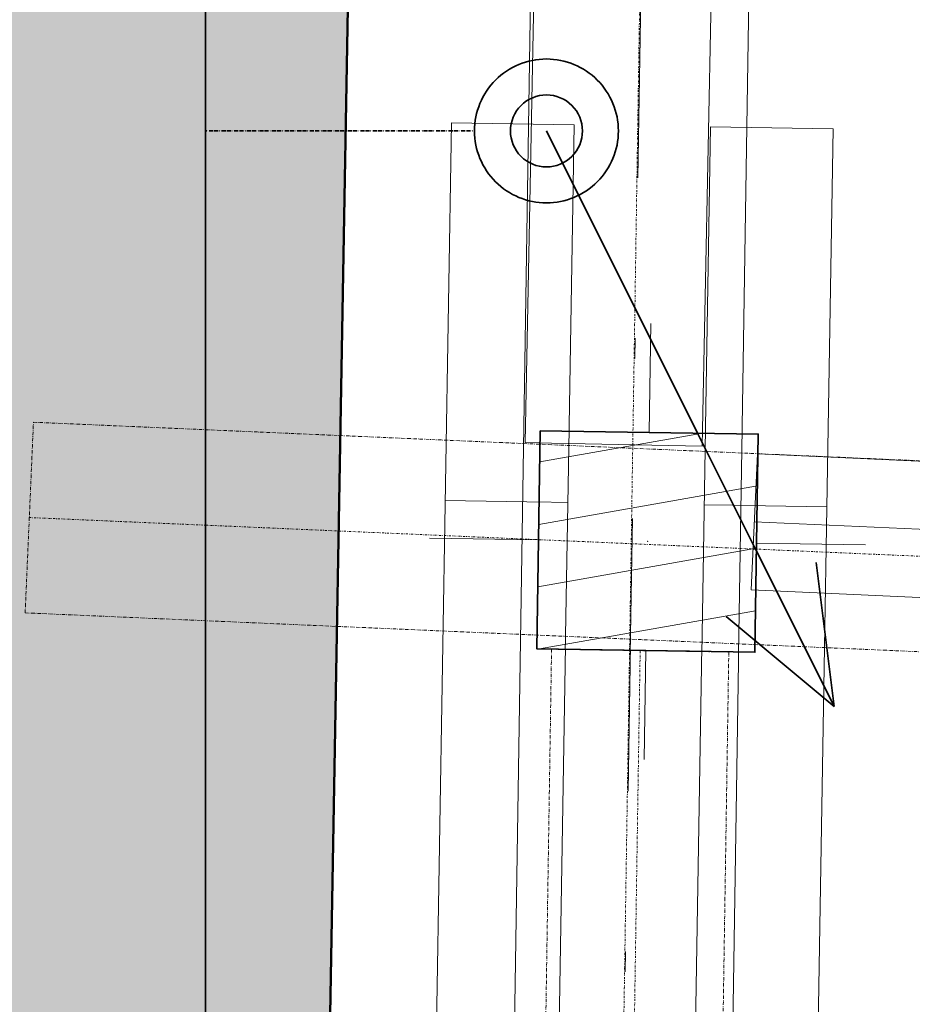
# Model space of a CAD drawing. Header units: millimetres. Extents: x -24674 to 2959, y -2716 to 20653.
# Tile 40 of 161: x -20309 to -19654, y 6187 to 6909. Entities that reach past the tile are written whole.
import ezdxf

# ---------------------------------------------------------------- set-up
doc = ezdxf.new("R2010")
doc.units = ezdxf.units.MM
doc.header["$MEASUREMENT"] = 0
for name, pattern in [('Telekomunikacni vodic', [9.25, 3, -0.75, 3, -0.75, 0.125, -0.75, 0.125, -0.75]), ('Wipeout_Contour', [1000, 0, -1000]), ('Čerchovaná', [450, 200, -117.5, 15, -117.5]), ('Čerchovaná M', [4.5, 2.5, -0.85, 0.3, -0.85]), ('Čerchovaná S', [3.5, 1.5, -0.85, 0.3, -0.85])]:
    doc.linetypes.add(name, pattern=pattern)
for name, color, linetype in [('9._POHLED ZÁPADNÍ_1_Konstrukce - krov', 7, 'Continuous'), ('9._POHLED ZÁPADNÍ_1_Konstrukce - nosné', 7, 'Continuous'), ('9._POHLED ZÁPADNÍ_1_TZB - elektroinstalace', 7, 'Continuous'), ('9._POHLED ZÁPADNÍ_1_Výplně – Řezové', 7, 'Continuous')]:
    doc.layers.add(name, color=color, linetype=linetype)

msp = doc.modelspace()

# ---------------------------------------------------------------- hatches: boundary and pattern name
at = {"layer": '9._POHLED ZÁPADNÍ_1_Výplně – Řezové', "linetype": 'Continuous', "lineweight": 13}
msp.add_hatch(color=254, dxfattribs=at).paths.add_polyline_path([(-20313.37, 10013.89), (-20411.95, 4415.68), (-20112, 4410.4), (-20020.94, 9581.29)])

# ---------------------------------------------------------------- linework, layer by layer
at = {"layer": '9._POHLED ZÁPADNÍ_1_Konstrukce - krov', "color": 8, "linetype": 'Continuous', "lineweight": 13}
for p, q in [((-20063.66, 2485.78), (-19992, 6833.65)), ((-19992, 6833.65), (-19902.01, 6832.17)), ((-19802.03, 6830.52), (-19712.04, 6829.04))]:
    msp.add_line(p, q, dxfattribs=at)
at = {"layer": '9._POHLED ZÁPADNÍ_1_Konstrukce - krov', "color": 8, "linetype": 'Čerchovaná M', "lineweight": 13}
msp.add_line((-20304.62, 6474.02), (-20298.54, 6613.89), dxfattribs=at)
at = {"layer": '9._POHLED ZÁPADNÍ_1_Konstrukce - nosné', "color": 7, "linetype": 'Continuous', "lineweight": 50, "flags": 128}
msp.add_lwpolyline([(-20112, 4410.4), (-20061.22, 7294.06)], dxfattribs=at)
at = {"layer": '9._POHLED ZÁPADNÍ_1_TZB - elektroinstalace', "color": 92, "linetype": 'Continuous', "lineweight": 35, "true_color": 0x00d700, "flags": 128}
for points in [[(-19922.26, 6880.38, 0.414214), (-19975.04, 6827.6)], [(-19869.48, 6827.6, 0.414214), (-19922.26, 6880.38)], [(-19922.26, 6853.99, 0.414214), (-19948.65, 6827.6)], [(-19895.87, 6827.6, 0.414214), (-19922.26, 6853.99)], [(-19975.04, 6827.6, 0.414214), (-19922.26, 6774.82)], [(-19948.65, 6827.6, 0.414214), (-19922.26, 6801.21)], [(-19922.26, 6801.21, 0.414214), (-19895.87, 6827.6)], [(-19922.26, 6774.82, 0.414214), (-19869.48, 6827.6)]]:
    msp.add_lwpolyline(points, format="xyb", dxfattribs=at)
msp.add_lwpolyline([(-19711.15, 6405.38), (-19724.34, 6510.93)], dxfattribs=at)

# ---------------------------------------------------------------- wipeouts: each hides what was drawn before it
at = {"color": 254, "linetype": 'Wipeout_Contour', "lineweight": 0, "ltscale": 83574.967534}
msp.add_wipeout([(-19926.87, 6607.63), (-19929.36, 6447.65), (-19769.38, 6445.16), (-19766.89, 6605.14)], dxfattribs=at).dxf.layer = '9._POHLED ZÁPADNÍ_1_Výplně – Řezové'

# ---------------------------------------------------------------- next in the draw order: hatches: boundary and pattern name
at = {"layer": '9._POHLED ZÁPADNÍ_1_Výplně – Řezové', "linetype": 'Continuous', "lineweight": 20, "true_color": 0xa86b51}
h = msp.add_hatch(dxfattribs=at)
h.set_pattern_fill('Dřevo_0001', color=35, style=0, pattern_type=2)
h.set_pattern_definition([(10, (0, -9e-13), (-7.81417, 44.31635), [])])
h.paths.add_polyline_path([(-19926.87, 6607.63), (-19929.36, 6447.65), (-19769.38, 6445.16), (-19766.89, 6605.14)])

# ---------------------------------------------------------------- next in the draw order: linework, layer by layer
at = {"layer": '9._POHLED ZÁPADNÍ_1_Konstrukce - krov', "color": 8, "linetype": 'Čerchovaná', "lineweight": 13}
msp.add_line((-19802.17, 10142.68), (-19895.21, 4268.51), dxfattribs=at)
at = {"layer": '9._POHLED ZÁPADNÍ_1_Konstrukce - krov', "color": 8, "linetype": 'Continuous', "lineweight": 13}
for p, q in [((-19892.79, 9564.12), (-20032.8, 565.21)), ((-19732.81, 9561.63), (-19872.82, 562.72)), ((-19937.94, 6598.93), (-19894.69, 8798.5)), ((-19764.72, 8795.94), (-19807.96, 6596.37)), ((-19902.01, 6832.17), (-19973.67, 2484.3)), ((-19873.68, 2482.65), (-19802.03, 6830.52)), ((-19712.04, 6829.04), (-19783.7, 2481.17)), ((-19807.96, 6596.37), (-19937.94, 6598.93)), ((-19906.58, 6555.03), (-19996.57, 6556.52)), ((-19716.61, 6551.9), (-19806.59, 6553.38)), ((-19769.79, 6540.85), (-19270.31, 6518.09))]:
    msp.add_line(p, q, dxfattribs=at)
at = {"layer": '9._POHLED ZÁPADNÍ_1_Konstrukce - krov', "color": 251, "linetype": 'Čerchovaná S', "lineweight": 13, "true_color": 0x6a6a6a}
for p, q in [((-19812.8, 9562.87), (-19952.81, 563.96)), ((-20301.58, 6543.96), (-15757.98, 6346.39)), ((-19853.52, 6446.31), (-19909.83, 2826.75))]:
    msp.add_line(p, q, dxfattribs=at)
at = {"layer": '9._POHLED ZÁPADNÍ_1_Konstrukce - krov', "color": 1, "linetype": 'Continuous', "lineweight": 20}
for p, q in [((-19846.88, 6606.38), (-19845.64, 6686.37)), ((-19928.12, 6527.64), (-20008.11, 6528.88)), ((-19768.14, 6525.15), (-19688.15, 6523.9)), ((-19849.37, 6446.4), (-19850.62, 6366.41))]:
    msp.add_line(p, q, dxfattribs=at)
at = {"layer": '9._POHLED ZÁPADNÍ_1_Konstrukce - krov', "color": 8, "linetype": 'Čerchovaná M', "lineweight": 13}
for p, q in [((-20298.54, 6613.89), (-15754.94, 6416.32)), ((-20304.62, 6474.02), (-15761.02, 6276.46)), ((-19918.51, 6447.32), (-19974.82, 2827.76)), ((-19918.51, 6447.32), (-19788.52, 6445.3)), ((-19788.52, 6445.3), (-19844.84, 2825.74))]:
    msp.add_line(p, q, dxfattribs=at)
at = {"layer": '9._POHLED ZÁPADNÍ_1_Konstrukce - krov', "color": 7, "linetype": 'Continuous', "lineweight": 35, "flags": 128}
msp.add_lwpolyline([(-19926.87, 6607.63), (-19929.36, 6447.65), (-19769.38, 6445.16), (-19766.89, 6605.14)], close=True, dxfattribs=at)
at = {"layer": '9._POHLED ZÁPADNÍ_1_Konstrukce - krov', "color": 8, "linetype": 'Continuous', "lineweight": 13, "flags": 128}
msp.add_lwpolyline([(-19767.52, 6590.8), (-19268.04, 6568.04), (-19272.59, 6468.14), (-19772.07, 6490.91)], close=True, dxfattribs=at)
at = {"layer": '9._POHLED ZÁPADNÍ_1_Konstrukce - krov', "color": 1, "linetype": 'Continuous', "lineweight": 20}
msp.add_point((-19848.13, 6526.39), dxfattribs=at)
at = {"layer": '9._POHLED ZÁPADNÍ_1_TZB - elektroinstalace', "color": 92, "linetype": 'Telekomunikacni vodic', "lineweight": 35, "true_color": 0x00d700, "flags": 128}
for points in [[(-19600.04, 9327.6), (-20172.26, 9327.6), (-20172.26, 2952.6), (-17422.26, 2952.6), (-17422.26, 3077.6)], [(-18922.26, 7327.6), (-19297.26, 7077.6), (-20172.26, 7077.6), (-20172.26, 2952.6), (-17422.26, 2952.6), (-17422.26, 3077.6)], [(-17422.26, 3077.6), (-17422.26, 2952.6), (-20172.26, 2952.6), (-20172.26, 6827.6), (-19975.04, 6827.6)]]:
    msp.add_lwpolyline(points, dxfattribs=at)
at = {"layer": '9._POHLED ZÁPADNÍ_1_TZB - elektroinstalace', "color": 92, "linetype": 'Continuous', "lineweight": 35, "true_color": 0x00d700, "flags": 128}
for points in [[(-20047.26, 7327.6), (-20172.26, 7327.6), (-20172.26, 2952.6), (-18797.26, 2952.6), (-18797.26, 3077.6)], [(-19711.15, 6405.38), (-19922.26, 6827.6)], [(-19711.15, 6405.38), (-19790.32, 6471.35)]]:
    msp.add_lwpolyline(points, dxfattribs=at)

doc.saveas('drawing.dxf')
